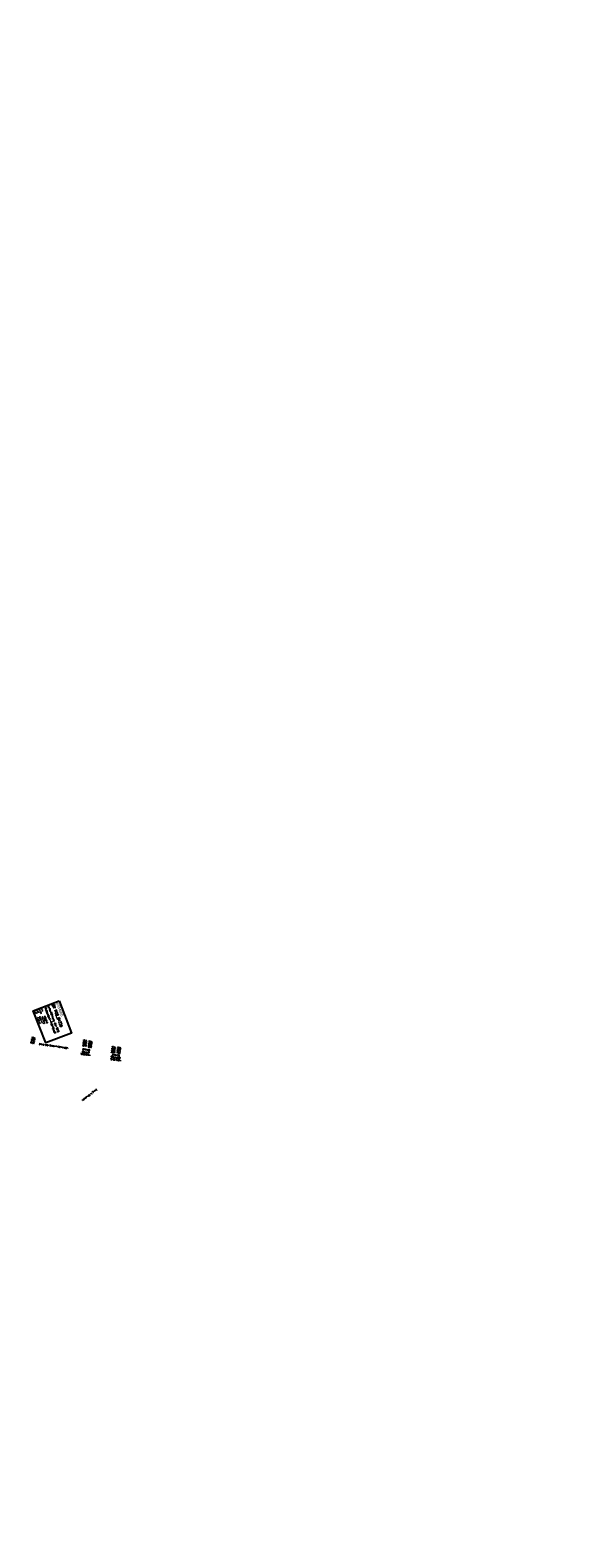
# Model space of a CAD drawing. Extents: x 450316 to 454644, y 428795 to 436505.
# Tile 161 of 256: x 453917 to 454644, y 431279 to 433252. Entities that reach past the tile are written whole.
import ezdxf
from ezdxf.enums import TextEntityAlignment as Align

# ---------------------------------------------------------------- set-up
doc = ezdxf.new("R2010")
doc.units = 0
doc.header["$LTSCALE"] = 2
doc.header["$MEASUREMENT"] = 0
doc.linetypes.add('AUSGEZOGEN', pattern=[0])
doc.linetypes.add('GESTRICH-X2', pattern=[1.5, 1, -0.5])
doc.layers.get('0').update_dxf_attribs({"linetype": 'CONTINUOUS'})
for name, color, linetype in [('BW-SCHRIFT', 1, 'AUSGEZOGEN'), ('FBR', 8, 'CONTINUOUS'), ('KANAL', 7, 'GESTRICH-X2'), ('PFEIL', 7, 'CONTINUOUS'), ('SCHACHTNR', 6, 'CONTINUOUS'), ('SCHRIFT', 7, 'AUSGEZOGEN'), ('SCHSYMBOL', 7, 'CONTINUOUS'), ('TEXTO', 4, 'CONTINUOUS'), ('TEXTU', 4, 'CONTINUOUS')]:
    doc.layers.add(name, color=color, linetype=linetype)
doc.styles.add('ROMANS', font='romans.shx', dxfattribs={"width": 0.8})
doc.styles.add('UNIR-O', font='unir_o.shx', dxfattribs={"height": 2.5})

# ---------------------------------------------------------------- blocks, each defined once
blk = doc.blocks.new('40')
at = {"color": 0}
blk.add_arc((0, 0.3), 0.91, 192.5363, 347.4637, dxfattribs=at)
blk.add_point((0, 0), dxfattribs=at)
blk = doc.blocks.new('PROM')
blk.add_line((1.6, 1.8), (0, 0))
for centre, radius in [((0.3, 1.5), 0.317), ((0.9, 0.3), 0.283), ((1.6, 0.3), 0.283)]:
    blk.add_circle(centre, radius)
blk.add_arc((1, 2.7), 1.03, 239.1414, 303.3549)
blk = doc.blocks.new('PFEIL2')
at = {"color": 0}
for p, q in [((0.9, 0), (-2.4, 0)), ((0.9, -0.3), (0.9, 0.3)), ((0.9, 0.3), (2.4, 0)), ((0.9, 0.3), (0.9, 0.3)), ((1, 0.3), (0.9, 0.2)), ((1, 0.3), (0.9, 0.2)), ((1.1, 0.2), (0.9, 0.2)), ((1.2, 0.2), (0.9, 0.2)), ((1.2, 0.2), (0.9, 0.2)), ((1.3, 0.2), (0.9, 0.1)), ((1.1, 0.2), (0.9, 0.2)), ((1.3, 0.2), (0.9, 0.1)), ((1.4, 0.2), (0.9, 0.1)), ((1.5, 0.2), (0.9, 0.1)), ((1.5, 0.2), (0.9, 0.1)), ((1.6, 0.2), (0.9, 0)), ((2, 0.1), (0.9, -0.1)), ((2.1, 0.1), (0.9, -0.1)), ((2.2, 0.1), (0.9, -0.2)), ((1.6, 0.1), (0.9, 0)), ((1.7, 0.1), (0.9, 0)), ((1.7, 0.1), (0.9, 0)), ((1.8, 0.1), (0.9, 0)), ((1.8, 0.1), (0.9, 0)), ((1.9, 0.1), (0.9, -0.1)), ((1.9, 0.1), (0.9, -0.1)), ((2, 0.1), (0.9, -0.1)), ((2.4, 0), (0.9, -0.3)), ((2.4, 0), (0.9, -0.2)), ((2.3, 0), (0.9, -0.2)), ((2.3, 0), (0.9, -0.2)), ((2.2, 0), (0.9, -0.2)), ((2.4, 0), (0.9, -0.3))]:
    blk.add_line(p, q, dxfattribs=at)

msp = doc.modelspace()

# ---------------------------------------------------------------- linework, layer by layer
at = {"layer": 'BW-SCHRIFT'}
msp.add_lwpolyline([(453954.7, 431981.8), (453970.8, 431939.6), (453937, 431926.6), (453920.8, 431968.8)], close=True, dxfattribs=at)
at = {"layer": 'FBR', "flags": 128}
for points in [[(453291.5, 431192.4, -0.000001), (453311.4, 431210.8, -0.000243)], [(453576, 431475.7, -0.000002), (453561.6, 431462.4, -0.000009)], [(453599.4, 431450.8, -0.000004), (453583.6, 431436.1, -0.000021)]]:
    msp.add_lwpolyline(points, format="xyb", dxfattribs=at)
at = {"layer": 'KANAL'}
for p, q in [((453986.2, 431915.2), (453992.8, 431914.1)), ((454024, 431908.6), (454033, 431907.2))]:
    msp.add_line(p, q, dxfattribs=at)

# ---------------------------------------------------------------- block references
at = {"layer": 'PFEIL'}
for p, rotation in [((453989.3, 431913.7), 350.0366999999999), ((454028.4, 431906.9), 350.8238000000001)]:
    msp.add_blockref('PFEIL2', p, dxfattribs=dict(at, rotation=rotation))
at = {"layer": 'SCHSYMBOL'}
for p, rotation in [((453985.4, 431915.4), 81.69569999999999), ((453993.5, 431914), 261.6827), ((454023.3, 431908.7), 81.60688168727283), ((454033.8, 431907), 261.6284)]:
    msp.add_blockref('40', p, dxfattribs=dict(at, rotation=rotation))
at = {"layer": 'TEXTU'}
for p, rotation in [((453986.3, 431911.2), 350.0366999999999), ((454025.4, 431904.3), 350.8238000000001)]:
    msp.add_blockref('PROM', p, dxfattribs=dict(at, rotation=rotation))

# ---------------------------------------------------------------- texts
at = {"layer": 'BW-SCHRIFT', "style": 'ROMANS', "width": 0.8}
msp.add_text('BW N09_B425b', height=3.5, rotation=290.9507, dxfattribs=at).set_placement((453945, 431976.7))
at = {"layer": 'BW-SCHRIFT'}
for s, height, style, p in [('6934665', 3.5, 'UNIR-O', (453950.5, 431978.6)), ('L.H.   4.19 m', 1.8, 'ROMANS', (453922.4, 431968.1)), ('L.W.   6.47 m', 1.8, 'ROMANS', (453925.1, 431969.2)), ('Kr.Wi.', 1.8, 'ROMANS', (453928, 431970.2)), ('Km', 1.8, 'ROMANS', (453930.8, 431971.4)), ('66.70 g', 1.8, 'ROMANS', (453931.6, 431960.6)), ('425,949', 1.8, 'ROMANS', (453934.6, 431961.5)), ('Mettendorf-Heimbach', 2.5, 'ROMANS', (453935.2, 431973)), ('Unterführung der GVS', 2.5, 'ROMANS', (453939.5, 431974.7))]:
    msp.add_text(s, height=height, rotation=290.9507, dxfattribs=dict(at, style=style)).set_placement(p)
at = {"layer": 'SCHACHTNR', "style": 'ROMANS'}
for s, height, rotation, width, p in [('S=383.39', 1.8, 256.8938, 0.6, (453919.3, 431934.8)), ('425126', 2, 256.8938, 0.7, (453921.7, 431934.2)), ('S=380.22', 1.8, 261.6957, 0.6, (453986.5, 431930.9)), ('425127', 2, 261.6957, 0.7, (453989, 431930.6)), ('S=380.00', 1.8, 261.6827, 0.6, (453993.6, 431929.7)), ('425128', 2, 261.6827, 0.7, (453996.1, 431929.3)), ('S=379.63', 1.8, 261.6069, 0.6, (454024, 431922.5)), ('425129', 2, 261.6069, 0.7, (454026.5, 431922.1)), ('S=379.41', 1.8, 260.4845, 0.6, (454031.2, 431921.7)), ('425130', 2, 260.4845, 0.7, (454033.6, 431921.3))]:
    msp.add_text(s, height=height, rotation=rotation, dxfattribs=dict(at, width=width)).set_placement(p)
at = {"layer": 'SCHRIFT', "style": 'ROMANS', "width": 0.8}
for s, rotation, p in [('Entwg. über Graben in Schwarzach', 351.8571, (453928.3, 431924.5)), ('Entwg. in Schwarzach', 217.6594, (454003.1, 431866.3))]:
    msp.add_text(s, height=1.8, rotation=rotation, dxfattribs=at).set_placement(p)
at = {"layer": 'TEXTO', "style": 'ROMANS', "width": 0.6}
for rotation, p in [(350.0367, (453989.9, 431916.9)), (350.8238, (454028.8, 431909.8))]:
    msp.add_text('BR DN 500', height=1.8, rotation=rotation, dxfattribs=at).set_placement(p, align=Align.CENTER)
at = {"layer": 'TEXTU', "style": 'ROMANS', "width": 0.6}
for s, rotation, p in [('26.9', 350.0367, (453982.7, 431911.8)), ('8.18m', 350.0367, (453989.2, 431910.7)), ('20.7', 350.8238, (454021.8, 431904.9)), ('10.64m', 350.8238, (454028.4, 431903.8))]:
    msp.add_text(s, height=1.8, rotation=rotation, dxfattribs=at).set_placement(p)

doc.saveas('drawing.dxf')
